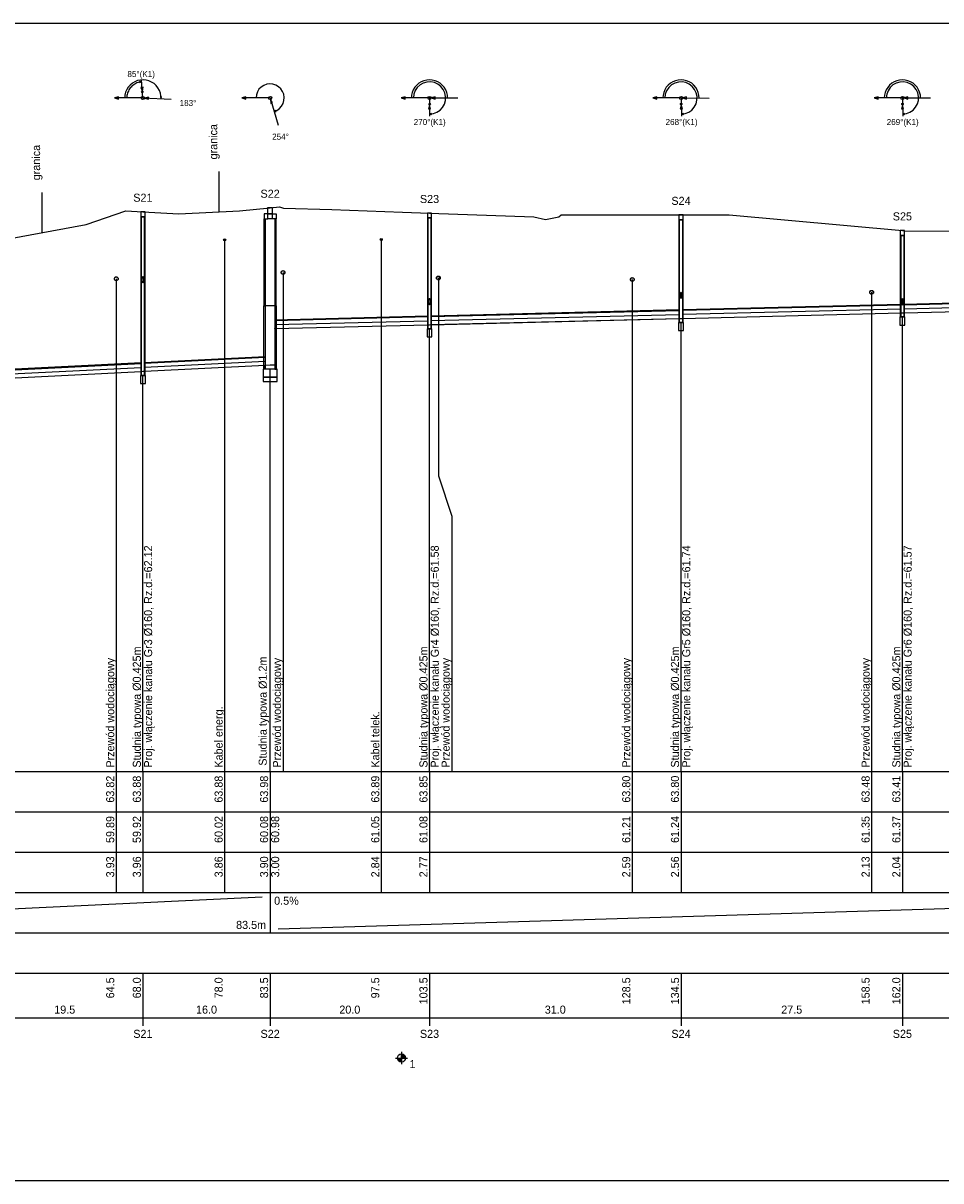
# Model space of a CAD drawing. Header units: metres. Extents: x 2733 to 3788, y -1659 to 878.
# Tile 17 of 23: x 2977 to 3205, y 185 to 472. Entities that reach past the tile are written whole.
import ezdxf
from ezdxf.enums import TextEntityAlignment as Align

# ---------------------------------------------------------------- set-up
doc = ezdxf.new("R2010")
doc.units = ezdxf.units.M
doc.header["$LTSCALE"] = 0.2
doc.layers.add('M_Ramki do druku', color=7, linetype='CONTINUOUS', lineweight=25)
doc.layers.add('M_Ramki rysunków', color=2, linetype='CONTINUOUS', lineweight=25)
for name, color, linetype in [('SJ_10_Uzbr__nad', 7, 'CONTINUOUS'), ('SJ_14_Krawędzie', 7, 'CONTINUOUS'), ('SJ_15_Linie_tab', 7, 'CONTINUOUS'), ('SJ_16_Liczby', 7, 'CONTINUOUS'), ('SJ_19_Opis_Pz', 7, 'CONTINUOUS'), ('SJ_21_Opis_wl', 7, 'CONTINUOUS'), ('SJ_23_Opis_uzbr', 7, 'CONTINUOUS'), ('SJ_25_Linie_opi', 7, 'CONTINUOUS'), ('SJ_27_Wymiary', 7, 'CONTINUOUS'), ('SJ_2_Teren_istn', 3, 'CONTINUOUS'), ('SJ_5_Węzły', 7, 'CONTINUOUS'), ('SJ_8_KS_GRAWITA', 7, 'CONTINUOUS'), ('SJ_9_Uzbr__podz', 7, 'CONTINUOUS')]:
    doc.layers.add(name, color=color, linetype=linetype)
doc.styles.add('MCAD_TS', font='GENISO.SHX', dxfattribs={"width": 0.8, "oblique": 15})
doc.styles.add('OPISOWY', font='GOTHIC.TTF')

# ---------------------------------------------------------------- blocks, each defined once
blk = doc.blocks.new('*U66')
at = {"layer": 'M_Ramki rysunków', "color": 0, "linetype": 'ByBlock', "lineweight": -2}
blk.add_lwpolyline([(15, 5), (15, 292), (945, 292), (945, 5)], close=True, dxfattribs=at)
at = {"layer": 'M_Ramki do druku', "style": 'MCAD_TS', "width": 0.8}
for tag, p in [('KOMENTARZ', (6.54, 30.57)), ('RYSUNEK', (10.28, 30.57)), ('DATA', (14.02, 30.57))]:
    blk.add_attdef(tag, p, '', height=2, rotation=90, dxfattribs=at)

msp = doc.modelspace()

# ---------------------------------------------------------------- linework, layer by layer
at = {"layer": 'SJ_10_Uzbr__nad'}
for p, q in [((3026.08, 425.71), (3026.08, 435.71)), ((2982.15, 420.54), (2982.15, 430.54))]:
    msp.add_line(p, q, dxfattribs=at)
at = {"layer": 'SJ_14_Krawędzie'}
for p, q in [((3195.88, 401.68), (3243.19, 402.87)), ((3078.63, 398.75), (3140.14, 400.29)), ((3140.99, 400.31), (3195.03, 401.66)), ((3039.88, 397.78), (3077.78, 398.73)), ((3007.56, 387.2), (3037.48, 388.69)), ((2968.78, 385.26), (3006.71, 387.16))]:
    msp.add_line(p, q, dxfattribs=at)
at = {"layer": 'SJ_15_Linie_tab'}
for p, q in [((2871.24, 286.94), (3586.71, 286.94)), ((3000.53, 286.94), (3000.53, 276.94)), ((3007.13, 286.94), (3007.13, 256.94)), ((3027.41, 286.94), (3027.41, 276.94)), ((3038.68, 286.94), (3038.68, 256.94)), ((3066.25, 286.94), (3066.25, 276.94)), ((3078.2, 286.94), (3078.2, 256.94)), ((3128.48, 286.94), (3128.48, 276.94)), ((3140.56, 286.94), (3140.56, 256.94)), ((3187.82, 286.94), (3187.82, 276.94)), ((3195.45, 286.94), (3195.45, 256.94)), ((2871.24, 276.94), (3586.71, 276.94)), ((3000.53, 276.94), (3000.53, 266.94)), ((3027.41, 276.94), (3027.41, 266.94)), ((3066.25, 276.94), (3066.25, 266.94)), ((3128.48, 276.94), (3128.48, 266.94)), ((3187.82, 276.94), (3187.82, 266.94)), ((2871.24, 266.94), (3586.71, 266.94)), ((3000.53, 266.94), (3000.53, 256.94)), ((3027.41, 266.94), (3027.41, 256.94)), ((3066.25, 266.94), (3066.25, 256.94)), ((3128.48, 266.94), (3128.48, 256.94)), ((3187.82, 266.94), (3187.82, 256.94)), ((2871.24, 256.94), (3586.71, 256.94)), ((2873.24, 247.94), (3036.68, 255.94)), ((3038.68, 256.94), (3038.68, 246.94)), ((3040.68, 247.94), (3302.06, 255.94)), ((2871.24, 246.94), (3586.71, 246.94)), ((2871.24, 236.94), (3586.71, 236.94)), ((3007.13, 236.94), (3007.13, 223.94)), ((3038.68, 236.94), (3038.68, 223.94)), ((3078.2, 236.94), (3078.2, 223.94)), ((3140.56, 236.94), (3140.56, 223.94)), ((3195.45, 236.94), (3195.45, 223.94)), ((2871.24, 225.94), (3586.71, 225.94))]:
    msp.add_line(p, q, dxfattribs=at)
for points in [[(3195.45, 286.94), (3195.45, 399.66)], [(3078.2, 286.94), (3078.2, 396.73)], [(3140.56, 286.94), (3140.56, 398.29)], [(3007.13, 286.94), (3007.13, 385.16)], [(3038.68, 286.94), (3038.68, 386.69)]]:
    msp.add_lwpolyline(points, dxfattribs=at)
at = {"layer": 'SJ_16_Liczby'}
for p, q in [((3069.74, 215.94), (3072.74, 215.94)), ((3070.25, 215.8), (3072.23, 216.08)), ((3070.25, 215.87), (3072.24, 216.01)), ((3070.27, 215.74), (3072.22, 216.15)), ((3070.28, 215.67), (3072.21, 216.22)), ((3070.3, 215.6), (3072.18, 216.29)), ((3070.33, 215.54), (3072.16, 216.35)), ((3070.36, 215.47), (3072.13, 216.41)), ((3070.4, 215.41), (3072.09, 216.47)), ((3070.43, 215.36), (3072.05, 216.53)), ((3070.48, 215.3), (3072.01, 216.59)), ((3070.52, 215.25), (3071.96, 216.64)), ((3070.57, 215.2), (3071.91, 216.69)), ((3070.63, 215.16), (3071.86, 216.73)), ((3070.68, 215.11), (3071.8, 216.77)), ((3070.74, 215.08), (3071.74, 216.81)), ((3070.81, 215.04), (3071.68, 216.84)), ((3070.87, 215.02), (3071.62, 216.87)), ((3070.93, 214.99), (3071.55, 216.89)), ((3071, 214.97), (3071.49, 216.91)), ((3071.07, 214.96), (3071.42, 216.93)), ((3071.14, 214.95), (3071.35, 216.94)), ((3071.21, 214.94), (3071.28, 216.94)), ((3071.24, 217.44), (3071.24, 214.44))]:
    msp.add_line(p, q, dxfattribs=at)
msp.add_circle((3071.24, 215.94), 1, dxfattribs=at)
at = {"layer": 'SJ_21_Opis_wl'}
for centre, major_axis in [((3007.13, 408.9), (0, -0.8)), ((3007.13, 408.9), (0, -0.727)), ((3140.56, 405.03), (0, -0.8)), ((3140.56, 405.03), (0, -0.727)), ((3078.2, 403.47), (0, -0.8)), ((3078.2, 403.47), (0, -0.727)), ((3195.45, 403.4), (0, -0.8)), ((3195.45, 403.4), (0, -0.727))]:
    msp.add_ellipse(centre, major_axis=major_axis, ratio=0.2, dxfattribs=at)
at = {"layer": 'SJ_25_Linie_opi'}
for p, q in [((3027.41, 418.77), (3027.41, 286.94)), ((3066.25, 418.85), (3066.25, 286.94)), ((3041.88, 410.68), (3041.88, 286.94)), ((3000.53, 409.13), (3000.53, 286.94)), ((3128.48, 408.94), (3128.48, 286.94)), ((3187.82, 405.77), (3187.82, 286.94))]:
    msp.add_line(p, q, dxfattribs=at)
msp.add_lwpolyline([(3080.4, 409.32), (3080.4, 360.3), (3083.7, 350.3), (3083.7, 286.94)], dxfattribs=at)
at = {"layer": 'SJ_27_Wymiary'}
for p, q in [((3007.13, 453.94), (3006.77, 458.43)), ((3007.13, 453.94), (3000.13, 453.94)), ((3007.13, 453.94), (3014.13, 453.63)), ((3038.68, 453.94), (3031.68, 453.94)), ((3038.68, 453.94), (3040.65, 447.23)), ((3078.2, 453.94), (3071.2, 453.94)), ((3078.2, 453.94), (3085.2, 453.96)), ((3078.2, 453.94), (3078.24, 449.44)), ((3140.56, 453.94), (3133.56, 453.94)), ((3140.56, 453.94), (3140.68, 449.44)), ((3140.56, 453.94), (3147.56, 453.93)), ((3195.45, 453.94), (3188.45, 453.94)), ((3195.45, 453.94), (3202.45, 453.98)), ((3195.45, 453.94), (3195.52, 449.44))]:
    msp.add_line(p, q, dxfattribs=at)
for points in [[(3011.63, 453.74), (3011.61, 454.46), (3011.47, 455.16), (3011.22, 455.83), (3010.87, 456.46), (3010.42, 457.02), (3009.89, 457.5), (3009.29, 457.89), (3008.64, 458.18), (3007.95, 458.37), (3007.23, 458.44), (3006.52, 458.4), (3005.82, 458.25), (3005.15, 457.98), (3004.54, 457.62), (3003.99, 457.16), (3003.52, 456.62), (3003.14, 456.01), (3002.86, 455.35), (3002.69, 454.66), (3002.63, 453.94)], [(3006.81, 457.93), (3006.52, 457.9), (3006.22, 457.84), (3005.94, 457.76), (3005.66, 457.66), (3005.38, 457.54), (3005.12, 457.4), (3004.87, 457.24), (3004.63, 457.06), (3004.4, 456.87), (3004.19, 456.65), (3004, 456.43), (3003.82, 456.19), (3003.67, 455.94), (3003.53, 455.67), (3003.41, 455.4), (3003.31, 455.12), (3003.23, 454.83), (3003.18, 454.54), (3003.15, 454.24), (3003.13, 453.94)], [(3039.66, 450.58), (3040.38, 450.88), (3041.01, 451.33), (3041.52, 451.9), (3041.9, 452.58), (3042.12, 453.32), (3042.18, 454.09), (3042.06, 454.86), (3041.78, 455.57), (3041.34, 456.22), (3040.78, 456.74), (3040.11, 457.14), (3039.38, 457.37), (3038.61, 457.44), (3037.84, 457.34), (3037.11, 457.07), (3036.46, 456.65), (3035.92, 456.1), (3035.52, 455.44), (3035.27, 454.71), (3035.18, 453.94)], [(3082.7, 453.95), (3082.65, 454.65), (3082.48, 455.34), (3082.21, 455.99), (3081.84, 456.59), (3081.38, 457.13), (3080.84, 457.59), (3080.24, 457.96), (3079.59, 458.22), (3078.9, 458.39), (3078.2, 458.44), (3077.5, 458.39), (3076.81, 458.22), (3076.16, 457.95), (3075.56, 457.58), (3075.02, 457.12), (3074.56, 456.59), (3074.19, 455.99), (3073.92, 455.33), (3073.76, 454.65), (3073.7, 453.94)], [(3078.24, 449.94), (3079.17, 450.06), (3080.05, 450.39), (3080.82, 450.92), (3081.46, 451.61), (3081.91, 452.44), (3082.16, 453.34), (3082.19, 454.28), (3082, 455.2), (3081.6, 456.05), (3081.02, 456.78), (3080.28, 457.36), (3079.43, 457.75), (3078.5, 457.93), (3077.57, 457.89), (3076.66, 457.64), (3075.85, 457.18), (3075.16, 456.54), (3074.64, 455.76), (3074.31, 454.88), (3074.2, 453.94)], [(3145.06, 453.93), (3145.01, 454.64), (3144.84, 455.33), (3144.58, 455.98), (3144.21, 456.58), (3143.75, 457.12), (3143.21, 457.58), (3142.61, 457.95), (3141.96, 458.22), (3141.27, 458.39), (3140.57, 458.44), (3139.86, 458.39), (3139.18, 458.22), (3138.52, 457.95), (3137.92, 457.59), (3137.38, 457.13), (3136.92, 456.59), (3136.55, 455.99), (3136.28, 455.33), (3136.12, 454.65), (3136.06, 453.94)], [(3140.67, 449.94), (3141.6, 450.08), (3142.46, 450.42), (3143.23, 450.96), (3143.85, 451.66), (3144.29, 452.49), (3144.52, 453.39), (3144.54, 454.33), (3144.35, 455.24), (3143.94, 456.08), (3143.35, 456.81), (3142.61, 457.38), (3141.76, 457.76), (3140.84, 457.93), (3139.9, 457.89), (3139.01, 457.63), (3138.19, 457.17), (3137.51, 456.53), (3136.99, 455.75), (3136.67, 454.87), (3136.56, 453.94)], [(3199.95, 453.96), (3199.9, 454.67), (3199.73, 455.35), (3199.46, 456), (3199.08, 456.6), (3198.62, 457.14), (3198.09, 457.59), (3197.48, 457.96), (3196.83, 458.23), (3196.15, 458.39), (3195.44, 458.44), (3194.74, 458.39), (3194.06, 458.22), (3193.4, 457.95), (3192.8, 457.58), (3192.27, 457.12), (3191.81, 456.58), (3191.44, 455.98), (3191.17, 455.33), (3191.01, 454.65), (3190.95, 453.94)], [(3195.52, 449.94), (3196.45, 450.07), (3197.32, 450.41), (3198.09, 450.94), (3198.72, 451.63), (3199.17, 452.46), (3199.41, 453.36), (3199.44, 454.3), (3199.25, 455.21), (3198.85, 456.06), (3198.26, 456.79), (3197.52, 457.37), (3196.67, 457.76), (3195.75, 457.93), (3194.81, 457.89), (3193.91, 457.63), (3193.09, 457.17), (3192.41, 456.53), (3191.89, 455.75), (3191.56, 454.87), (3191.45, 453.94)]]:
    msp.add_lwpolyline(points, dxfattribs=at)
for points in [[(3006.81, 457.93), (3006.32, 458.02), (3006.34, 457.76)], [(3007, 455.64), (3007.18, 456.62), (3006.66, 456.58)], [(3000.13, 453.94), (3001.1, 453.68), (3001.1, 454.2)], [(3007.53, 453.93), (3008.49, 453.62), (3008.51, 454.14)], [(3011.63, 453.74), (3011.78, 454.22), (3011.52, 454.23)], [(3031.68, 453.94), (3032.65, 453.68), (3032.65, 454.2)], [(3038.79, 453.56), (3038.82, 452.56), (3039.31, 452.71)], [(3071.2, 453.94), (3072.17, 453.68), (3072.17, 454.2)], [(3078.6, 453.94), (3079.57, 453.69), (3079.57, 454.2)], [(3133.56, 453.94), (3134.53, 453.68), (3134.53, 454.2)], [(3140.96, 453.94), (3141.93, 453.68), (3141.93, 454.2)], [(3188.45, 453.94), (3189.42, 453.68), (3189.42, 454.2)], [(3195.85, 453.95), (3196.82, 453.69), (3196.82, 454.21)], [(3039.66, 450.58), (3040.16, 450.6), (3040.09, 450.84)], [(3078.22, 452.24), (3077.97, 451.28), (3078.48, 451.28)], [(3140.61, 452.24), (3140.38, 451.27), (3140.89, 451.29)], [(3195.48, 452.24), (3195.24, 451.27), (3195.75, 451.28)], [(3078.24, 449.94), (3078.72, 449.82), (3078.72, 450.08)], [(3140.67, 449.94), (3141.16, 449.83), (3141.15, 450.09)], [(3195.52, 449.94), (3196, 449.82), (3196, 450.08)]]:
    msp.add_lwpolyline(points, close=True, dxfattribs=at)
for centre, radius in [((3007.13, 453.94), 0.4), ((3007.01, 455.44), 0.2), ((3038.68, 453.94), 0.4), ((3078.2, 453.94), 0.4), ((3140.56, 453.94), 0.4), ((3195.45, 453.94), 0.4), ((3078.22, 452.44), 0.2), ((3140.6, 452.44), 0.2), ((3195.48, 452.44), 0.2)]:
    msp.add_circle(centre, radius, dxfattribs=at)
at = {"layer": 'SJ_2_Teren_istn'}
msp.add_lwpolyline([(2968.36, 418.01), (2993.07, 422.54), (3002.88, 425.94), (3007.13, 425.72), (3016.02, 425.24), (3031.1, 425.94), (3038.68, 426.71), (3041.02, 426.94), (3041.99, 426.64), (3053.96, 426.3), (3071.48, 425.65), (3078.2, 425.4), (3104.05, 424.44), (3106.92, 423.84), (3110.23, 424.44), (3110.82, 424.94), (3140.56, 424.94), (3152.54, 424.94), (3195.45, 421.09), (3195.92, 421.04), (3244.39, 420.95)], dxfattribs=at)
at = {"layer": 'SJ_5_Węzły'}
for p, q in [((3039.28, 425.21), (3038.08, 425.21)), ((3039.28, 424.01), (3038.08, 424.01)), ((3040, 402.41), (3037.36, 402.41))]:
    msp.add_line(p, q, dxfattribs=at)
for points in [[(3006.6, 424.52), (3007.67, 424.52), (3007.67, 425.72), (3006.6, 425.72)], [(3038.08, 425.21), (3037.18, 425.21), (3037.18, 424.01), (3038.08, 424.01)], [(3038.06, 425.21), (3039.3, 425.21), (3039.3, 426.71), (3038.06, 426.71)], [(3039.28, 425.21), (3040.18, 425.21), (3040.18, 424.01), (3039.28, 424.01)], [(3077.67, 424.2), (3078.73, 424.2), (3078.73, 425.4), (3077.67, 425.4)], [(3140.03, 423.74), (3141.09, 423.74), (3141.09, 424.94), (3140.03, 424.94)], [(3006.6, 385.16), (3007.67, 385.16), (3007.67, 424.52), (3006.6, 424.52)], [(3006.71, 385.16), (3007.56, 385.16), (3007.56, 424.52), (3006.71, 424.52)], [(3037.48, 402.41), (3037.18, 402.41), (3037.18, 424.01), (3037.48, 424.01)], [(3039.88, 402.41), (3040.18, 402.41), (3040.18, 424.01), (3039.88, 424.01)], [(3077.67, 396.73), (3078.73, 396.73), (3078.73, 424.2), (3077.67, 424.2)], [(3077.78, 396.73), (3078.63, 396.73), (3078.63, 424.2), (3077.78, 424.2)], [(3140.03, 398.29), (3141.09, 398.29), (3141.09, 423.74), (3140.03, 423.74)], [(3140.14, 398.29), (3140.99, 398.29), (3140.99, 423.74), (3140.14, 423.74)], [(3194.92, 419.89), (3195.98, 419.89), (3195.98, 421.09), (3194.92, 421.09)], [(3194.92, 399.66), (3195.98, 399.66), (3195.98, 419.89), (3194.92, 419.89)], [(3195.03, 399.66), (3195.88, 399.66), (3195.88, 419.89), (3195.03, 419.89)], [(3037.48, 386.69), (3037.1, 386.69), (3037.1, 402.41), (3037.48, 402.41)], [(3039.88, 386.69), (3040.26, 386.69), (3040.26, 402.41), (3039.88, 402.41)], [(3140.56, 398.29), (3140.14, 398.29), (3140.14, 399.29), (3140.56, 399.3), (3140.99, 399.31), (3140.99, 398.29)], [(3194.84, 397.66), (3196.07, 397.66), (3196.07, 399.66), (3194.84, 399.66)], [(3195.45, 399.66), (3195.03, 399.66), (3195.03, 400.66), (3195.45, 400.67), (3195.88, 400.68), (3195.88, 399.66)], [(3077.59, 394.73), (3078.81, 394.73), (3078.81, 396.73), (3077.59, 396.73)], [(3078.2, 396.73), (3077.78, 396.73), (3077.78, 397.73), (3078.2, 397.74), (3078.63, 397.75), (3078.63, 396.73)], [(3139.95, 396.29), (3141.17, 396.29), (3141.17, 398.29), (3139.95, 398.29)], [(3038.68, 386.69), (3037.48, 386.69), (3037.48, 387.69), (3038.68, 387.75), (3039.88, 387.78), (3039.88, 386.69)], [(3006.52, 383.16), (3007.75, 383.16), (3007.75, 385.16), (3006.52, 385.16)], [(3007.13, 385.16), (3006.71, 385.16), (3006.71, 386.16), (3007.13, 386.18), (3007.56, 386.2), (3007.56, 385.16)], [(3036.95, 384.69), (3040.41, 384.69), (3040.41, 386.69), (3036.95, 386.69)], [(3036.95, 383.69), (3040.41, 383.69), (3040.41, 384.69), (3036.95, 384.69)]]:
    msp.add_lwpolyline(points, close=True, dxfattribs=at)
at = {"layer": 'SJ_8_KS_GRAWITA'}
for points in [[(3140.99, 401.31), (3195.03, 402.66), (3195.03, 402.76), (3140.99, 401.41)], [(3195.88, 402.68), (3243.19, 403.87), (3243.19, 403.97), (3195.88, 402.78)], [(3195.88, 400.68), (3243.19, 401.87), (3243.19, 401.77), (3195.88, 400.58)], [(3039.88, 398.78), (3077.78, 399.73), (3077.78, 399.83), (3039.88, 398.88)], [(3078.63, 399.75), (3140.14, 401.29), (3140.14, 401.39), (3078.63, 399.85)], [(3078.63, 397.75), (3140.14, 399.29), (3140.14, 399.19), (3078.63, 397.65)], [(3140.99, 399.31), (3195.03, 400.66), (3195.03, 400.56), (3140.99, 399.21)], [(3039.88, 396.78), (3077.78, 397.73), (3077.78, 397.63), (3039.88, 396.68)], [(2968.78, 386.26), (3006.71, 388.16), (3006.71, 388.26), (2968.78, 386.36)], [(3007.56, 388.2), (3037.48, 389.69), (3037.48, 389.79), (3007.56, 388.3)], [(3007.56, 386.2), (3037.48, 387.69), (3037.48, 387.59), (3007.56, 386.1)], [(2968.78, 384.26), (3006.71, 386.16), (3006.71, 386.06), (2968.78, 384.16)]]:
    msp.add_lwpolyline(points, close=True, dxfattribs=at)
at = {"layer": 'SJ_9_Uzbr__podz'}
for centre, radius in [((3027.41, 418.77), 0.25), ((3066.25, 418.85), 0.25), ((3041.88, 410.68), 0.472), ((3041.88, 410.68), 0.45), ((3000.53, 409.13), 0.472), ((3000.53, 409.13), 0.45), ((3080.4, 409.32), 0.472), ((3080.4, 409.32), 0.45), ((3128.48, 408.94), 0.472), ((3128.48, 408.94), 0.45), ((3187.82, 405.77), 0.472), ((3187.82, 405.77), 0.45)]:
    msp.add_circle(centre, radius, dxfattribs=at)

# ---------------------------------------------------------------- block references
at = {"layer": 'M_Ramki do druku'}
msp.add_blockref('*U66', (2753.45, 180.49), dxfattribs=at)

# ---------------------------------------------------------------- texts
at = {"layer": 'SJ_16_Liczby', "style": 'OPISOWY'}
for s, height, p in [('85%%D(K1)', 1.5, (3006.71, 459.13)), ('183%%D', 1.5, (3018.32, 451.95)), ('270%%D(K1)', 1.5, (3078.25, 447.24)), ('268%%D(K1)', 1.5, (3140.7, 447.25)), ('269%%D(K1)', 1.5, (3195.53, 447.24)), ('254%%D', 1.5, (3041.26, 443.61)), ('S22', 2, (3038.68, 429.21)), ('S21', 2, (3007.13, 428.22)), ('S23', 2, (3078.2, 427.9)), ('S24', 2, (3140.56, 427.44)), ('S25', 2, (3195.45, 423.59)), ('19.5', 2, (2987.75, 226.94)), ('16.0', 2, (3022.91, 226.94)), ('20.0', 2, (3058.44, 226.94)), ('31.0', 2, (3109.38, 226.94)), ('27.5', 2, (3168.01, 226.94)), ('S21', 2, (3007.13, 220.94)), ('S22', 2, (3038.68, 220.94)), ('S23', 2, (3078.2, 220.94)), ('S24', 2, (3140.56, 220.94)), ('S25', 2, (3195.45, 220.94))]:
    msp.add_text(s, height=height, dxfattribs=at).set_placement(p, align=Align.CENTER)
for s, p in [('63.82', (3000.03, 285.94)), ('63.88', (3006.63, 285.94)), ('63.88', (3026.91, 285.94)), ('63.98', (3038.18, 285.94)), ('63.89', (3065.75, 285.94)), ('63.85', (3077.7, 285.94)), ('63.80', (3127.98, 285.94)), ('63.80', (3140.06, 285.94)), ('63.48', (3187.32, 285.94)), ('63.41', (3194.95, 285.94)), ('59.89', (3000.03, 275.94)), ('59.92', (3006.63, 275.94)), ('60.02', (3026.91, 275.94)), ('60.08', (3038.18, 275.94)), ('60.98', (3040.93, 275.94)), ('61.05', (3065.75, 275.94)), ('61.08', (3077.7, 275.94)), ('61.21', (3127.98, 275.94)), ('61.24', (3140.06, 275.94)), ('61.35', (3187.32, 275.94)), ('61.37', (3194.95, 275.94)), ('3.93', (3000.03, 265.94)), ('3.96', (3006.63, 265.94)), ('3.86', (3026.91, 265.94)), ('3.90', (3038.18, 265.94)), ('3.00', (3040.93, 265.94)), ('2.84', (3065.75, 265.94)), ('2.77', (3077.7, 265.94)), ('2.59', (3127.98, 265.94)), ('2.56', (3140.06, 265.94)), ('2.13', (3187.32, 265.94)), ('2.04', (3194.95, 265.94)), ('64.5', (3000.03, 235.94)), ('68.0', (3006.63, 235.94)), ('78.0', (3026.91, 235.94)), ('83.5', (3038.18, 235.94)), ('97.5', (3065.75, 235.94)), ('103.5', (3077.7, 235.94)), ('128.5', (3127.98, 235.94)), ('134.5', (3140.06, 235.94)), ('158.5', (3187.32, 235.94)), ('162.0', (3194.95, 235.94))]:
    msp.add_text(s, height=2, rotation=90, dxfattribs=at).set_placement(p, align=Align.RIGHT)
for s, p in [('0.5%', (3039.68, 253.94)), ('1', (3073.24, 213.44))]:
    msp.add_text(s, height=2, dxfattribs=at).set_placement(p)
msp.add_text('83.5m', height=2, dxfattribs=at).set_placement((3037.68, 247.94), align=Align.RIGHT)
at = {"layer": 'SJ_19_Opis_Pz', "style": 'OPISOWY'}
for s, p in [('Studnia typowa %%C0.425m', (3006.63, 287.94)), ('Studnia typowa %%C0.425m', (3077.7, 287.94)), ('Studnia typowa %%C0.425m', (3140.06, 287.94)), ('Studnia typowa %%C0.425m', (3194.95, 287.94)), ('Studnia typowa %%C1.2m', (3037.84, 288.41))]:
    msp.add_text(s, height=2, rotation=90, dxfattribs=at).set_placement(p)
at = {"layer": 'SJ_21_Opis_wl', "style": 'OPISOWY'}
for s, p in [('Proj. włączenie kanału Gr3 %%C160, Rz.d.=62.12', (3009.43, 287.94)), ('Proj. włączenie kanału Gr4 %%C160, Rz.d.=61.58', (3080.5, 287.94)), ('Proj. włączenie kanału Gr5 %%C160, Rz.d.=61.74', (3142.86, 287.94)), ('Proj. włączenie kanału Gr6 %%C160, Rz.d.=61.57', (3197.75, 287.94))]:
    msp.add_text(s, height=2, rotation=90, dxfattribs=at).set_placement(p)
at = {"layer": 'SJ_23_Opis_uzbr', "style": 'OPISOWY'}
for s, p in [('granica', (3025.58, 438.71)), ('granica', (2981.65, 433.54)), ('Przewód wodociągowy', (3000.03, 287.94)), ('Przewód wodociągowy', (3041.38, 287.94)), ('Przewód wodociągowy', (3083.2, 287.94)), ('Przewód wodociągowy', (3127.98, 287.94)), ('Przewód wodociągowy', (3187.32, 287.94)), ('Kabel energ.', (3026.91, 287.94)), ('Kabel telek.', (3065.75, 287.94))]:
    msp.add_text(s, height=2, rotation=90, dxfattribs=at).set_placement(p)

doc.saveas('drawing.dxf')
